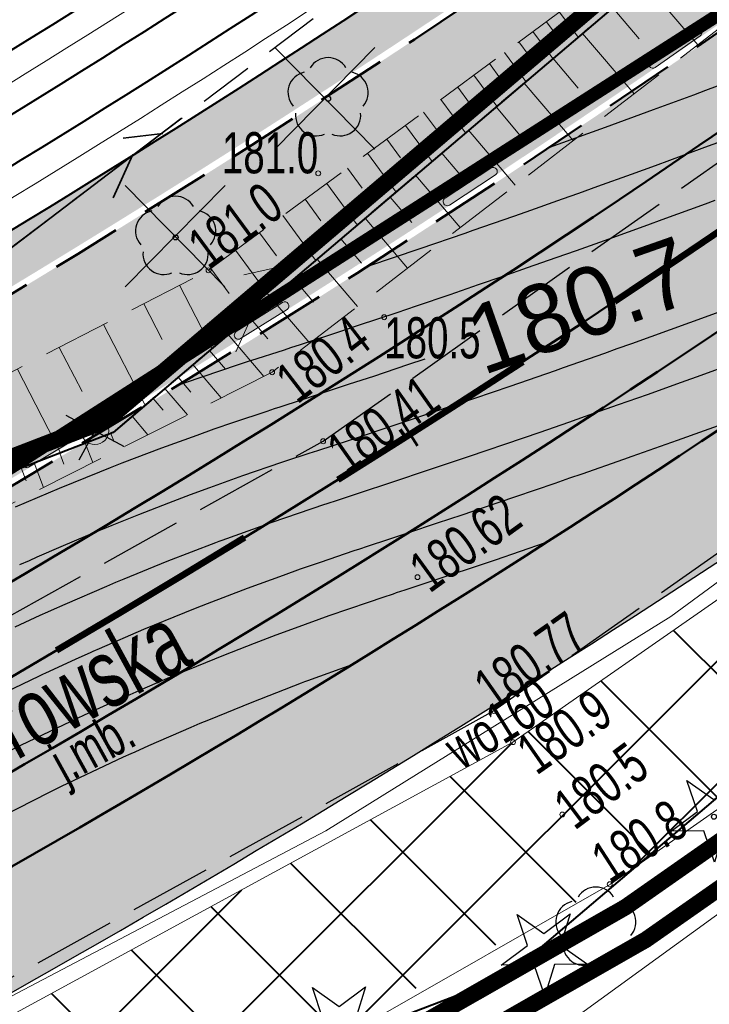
# Model space of a CAD drawing. Header units: metres. Extents: x 7429064 to 7431133, y 5709479 to 5714472.
# Tile 23 of 176: x 7429306 to 7429319, y 5709686 to 5709704. Entities that reach past the tile are written whole.
import ezdxf
from ezdxf.enums import TextEntityAlignment as Align

# ---------------------------------------------------------------- set-up
doc = ezdxf.new("R2010")
doc.units = ezdxf.units.M
for name, pattern in [('1', [0]), ('12', [3, 1, -1, 0, -1]), ('2_BUBZ02', [1.75, 1.25, -0.5]), ('2_KTCR01', [1.5, 1, -0.5]), ('2_KTJZ01', [2, 1.5, -0.5]), ('3_1', [0]), ('3_BUBZ02', [1.75, 1.25, -0.5]), ('3_BUBZ02G', [1.75, 1.25, -0.5]), ('3_KTJZ01', [2, 1.5, -0.5]), ('3_PTRW02', [0]), ('4_1', [0]), ('4_BUBZ02', [1.75, 1.25, -0.5]), ('4_BUBZ02G', [1.75, 1.25, -0.5]), ('4_SUPT_01', [0]), ('4_SUPW_01', [0]), ('7_1', [0]), ('7_SUPT_01', [0]), ('7_SUPW_01', [0]), ('8_SUPT_01', [0]), ('CENTER2', [1.125, 0.75, -0.125, 0.125, -0.125]), ('DASHED', [19.05, 12.7, -6.35]), ('HIDDEN', [0.375, 0.25, -0.125])]:
    doc.linetypes.add(name, pattern=pattern)
for name, color, linetype, lineweight in [('#proj słupy', 1, 'Continuous', 30), ('#proj. światłowód', 1, '2_KTCR01', 18), ('__AMprojkantech', 20, 'DASHED', 35), ('_D_7_PAS DROGOWY-LINIA ROZGR TEREN INW', 222, 'HIDDEN', 50), ('_D_7_TEREN NIEZBEDNY DLA OB_BUD', 252, 'HIDDEN', 50), ('_D_8_Wymiary', 7, 'Continuous', 20), ('_skarpy', 84, 'Continuous', 40), ('_wycinka_ZUDP', 1, 'Continuous', 30), ('BUBZ_L_1', 252, '2_BUBZ02', 18), ('BUBZ_L_1_a', 252, '4_BUBZ02', 18), ('D_1_KOCIE OCZKA', 7, 'Continuous', 50), ('D_1_LINIA_KRAWĘŻNIK_BET_20_30 WYN 12 CM - III', 7, 'Continuous', 50), ('gaPoziome', 7, 'Continuous', 30), ('GMINA_L_0', 252, '12', 35), ('KRAWĘŻNIK BETONOWY 12_25 WYN 0 CM', 250, 'DASHED', 50), ('KTJZ_E_T_0', 252, 'Continuous', 15), ('KTJZ_L_0', 252, '2_KTJZ01', 30), ('KTUL_E_T_0', 252, 'Continuous', 25), ('OBOP_T_0', 82, 'Continuous', 30), ('OBOP_T_1', 82, 'Continuous', 30), ('PTRW_L_1', 252, 'Continuous', 18), ('RTPW_T_0', 252, 'Continuous', 15), ('RTPW_T_0_a', 252, 'Continuous', 15), ('RTPW_T_1', 252, 'Continuous', 15), ('skarpa', 82, 'ŚLADY', 20), ('SUPT_L_0', 252, '4_SUPT_01', 18), ('SUPT_L_0_a', 252, '8_SUPT_01', 18), ('SUPW_E_T_0', 252, 'Continuous', 15), ('SUPW_L_0', 252, '4_SUPW_01', 18), ('SUSM_T_3_a', 252, 'Continuous', 18)]:
    doc.layers.add(name, color=color, linetype=linetype, lineweight=lineweight)
for name, color, linetype in [('_1_Mapa', 7, 'Continuous'), ('_1_X-REFY', 7, 'Continuous'), ('C-DROGI-SYTUACJA-ETYKIETY', 7, 'Continuous'), ('C-TEREN', 7, 'Continuous'), ('C-TEREN-ETYKIETY', 7, 'Continuous'), ('zzz.gaHSDomyslna', 7, 'Continuous')]:
    doc.layers.add(name, color=color, linetype=linetype)
doc.layers.add('_Brudnopis', color=22, linetype='Continuous', lineweight=50, plot=False)
for name, color, linetype, lineweight, true_color in [('_D_7_CZASOWE ZAJĘCIE_PRZEBUDOWA SIECI', 7, 'HIDDEN', 50, 0xd16900), ('DZIALKA_L_0', 7, '1', 40, 0x008000), ('HECZ DROGI ROWEROWE', 7, 'Continuous', 13, 0xff8a8a), ('OBOP_T_1_a', 7, 'Continuous', 30, 0x008000)]:
    doc.layers.add(name, color=color, linetype=linetype, lineweight=lineweight, true_color=true_color)
doc.layers.add('D_1_LINIA_OBRZEŻE_BET_6x30cm - III', color=24, linetype='Continuous', lineweight=30, transparency=0.3)
for name, color, linetype, lineweight, true_color, transparency in [('D_2_HECZ_CHODNIK_KOSTKA', 7, 'Continuous', 0, 0xf7f588, 0.35), ('D_2_HECZ_JEZDNIA KR3- NOWA KONSTRUKCJA', 7, 'Continuous', 13, 0x99e6ff, 0.3), ('D_2_HECZ_JEZDNIA KR3- NOWA KONSTRUKCJA G4', 7, 'Continuous', 13, 0xbdbdbd, 0.3)]:
    doc.layers.add(name, color=color, linetype=linetype, lineweight=lineweight, true_color=true_color, transparency=transparency)
doc.linetypes.add('ŚLADY', pattern='A,3.81,[130,ltypeshp.shx,S=6.35,R=0,X=0,Y=0],3.81', length=7.62)

# ---------------------------------------------------------------- blocks, each defined once
blk = doc.blocks.new('A$C59100B2D')
at = {"layer": '_wycinka_ZUDP'}
for points in [[(0.701, -0.713), (-0.701, 0.713)], [(-0.7, -0.713), (0.701, 0.713)]]:
    blk.add_lwpolyline(points, dxfattribs=at)
blk = doc.blocks.new('3_OBOP01_01')
at = {"linetype": 'Continuous'}
for p, q in [((-0.3012, 0.09375), (-0.4937, 0.6621)), ((-0.4937, 0.6621), (-0.0039, 0.31545)), ((-0.0039, 0.31545), (0.4771, 0.67415)), ((0.4771, 0.67415), (0.2988, 0.1012)), ((-0.78225, -0.26495), (-0.3012, 0.09375)), ((0.2988, 0.1012), (0.7886, -0.24545)), ((-0.18225, -0.2575), (-0.78225, -0.26495)), ((0.01025, -0.82585), (-0.18225, -0.2575)), ((0.1886, -0.2529), (0.01025, -0.82585)), ((0.7886, -0.24545), (0.1886, -0.2529))]:
    blk.add_line(p, q, dxfattribs=at)
blk.add_circle((0, 0), 0.045, dxfattribs=at)
blk = doc.blocks.new('3_OBOP02_01')
at = {"linetype": 'Continuous'}
blk.add_circle((0, 0), 0.045, dxfattribs=at)
for centre, start, end in [((0, 0.375), 30.1401, 149.8599), ((-0.357, 0.116), 102.1445, 221.86), ((0.357, 0.116), 318.14, 77.8555), ((-0.22, -0.303), 174.1482, 293.8542), ((0.22, -0.303), 246.1458, 5.8518)]:
    blk.add_arc(centre, 0.375, start, end, dxfattribs=at)
blk = doc.blocks.new('3_RTPW01')
at = {"linetype": 'Continuous'}
blk.add_circle((0, 0), 0.045, dxfattribs=at)
blk = doc.blocks.new('3_RTPW02')
at = {"linetype": 'Continuous'}
blk.add_circle((0, 0), 0.045, dxfattribs=at)
blk = doc.blocks.new('4_OBOP02_01')
at = {"linetype": 'Continuous'}
blk.add_circle((0, 0), 0.045, dxfattribs=at)
for centre, start, end in [((0, 0.375), 30.1401, 149.8599), ((-0.357, 0.116), 102.1445, 221.86), ((0.357, 0.116), 318.14, 77.8555), ((-0.22, -0.303), 174.1482, 293.8542), ((0.22, -0.303), 246.1458, 5.8518)]:
    blk.add_arc(centre, 0.375, start, end, dxfattribs=at)
blk = doc.blocks.new('4_RTPW01')
at = {"linetype": 'Continuous'}
blk.add_circle((0, 0), 0.045, dxfattribs=at)
blk = doc.blocks.new('8_SUSM04_01')
at = {"linetype": 'Continuous'}
blk.add_circle((0, 0), 0.25, dxfattribs=at)
blk = doc.blocks.new('X-ref_MDCP_Szara')
at = {"layer": 'BUBZ_L_1', "linetype": '3_BUBZ02G'}
for p, q in [((7429307.84, 5709696.73), (7429338.504, 5709722.819)), ((7429284.02, 5709687.53), (7429307.84, 5709696.73))]:
    blk.add_line(p, q, dxfattribs=at)
at = {"layer": 'BUBZ_L_1', "linetype": '3_BUBZ02'}
for p, q in [((7429321.95, 5709706.46), (7429310.74, 5709697.83)), ((7429310.74, 5709697.83), (7429298.09, 5709691.45))]:
    blk.add_line(p, q, dxfattribs=at)
at = {"layer": 'BUBZ_L_1', "linetype": '3_1'}
for p, q in [((7429317.515, 5709704.962), (7429318.5, 5709703.804)), ((7429316.95, 5709704.481), (7429317.431, 5709703.916)), ((7429316.399, 5709704.012), (7429317.337, 5709702.909)), ((7429315.86, 5709703.554), (7429316.318, 5709703.015)), ((7429315.335, 5709703.107), (7429316.229, 5709702.056)), ((7429314.822, 5709702.67), (7429315.258, 5709702.157)), ((7429314.321, 5709702.244), (7429315.173, 5709701.243)), ((7429313.832, 5709701.828), (7429314.248, 5709701.34)), ((7429313.355, 5709701.423), (7429314.167, 5709700.468)), ((7429312.89, 5709701.026), (7429313.286, 5709700.561)), ((7429312.435, 5709700.64), (7429313.209, 5709699.73)), ((7429311.991, 5709700.262), (7429312.369, 5709699.818)), ((7429311.558, 5709699.894), (7429312.295, 5709699.027)), ((7429311.136, 5709699.534), (7429311.495, 5709699.111)), ((7429310.723, 5709699.183), (7429311.425, 5709698.357)), ((7429310.32, 5709698.84), (7429310.663, 5709698.437)), ((7429309.939, 5709698.516), (7429310.588, 5709697.753)), ((7429309.599, 5709698.226), (7429309.888, 5709697.886)), ((7429309.295, 5709697.968), (7429309.812, 5709697.362)), ((7429309.025, 5709697.738), (7429309.255, 5709697.468)), ((7429308.784, 5709697.533), (7429309.194, 5709697.05)), ((7429308.569, 5709697.35), (7429308.752, 5709697.135)), ((7429308.188, 5709697.026), (7429308.475, 5709696.688)), ((7429307.799, 5709696.714), (7429307.859, 5709696.561)), ((7429307.333, 5709696.534), (7429307.47, 5709696.181)), ((7429306.867, 5709696.354), (7429306.944, 5709696.154)), ((7429306.4, 5709696.174), (7429306.572, 5709695.728)), ((7429306.166, 5709696.083), (7429306.256, 5709695.849))]:
    blk.add_line(p, q, dxfattribs=at)
at = {"layer": 'BUBZ_L_1_a', "linetype": '4_BUBZ02'}
for p, q in [((7429307.84, 5709696.73), (7429338.504, 5709722.819)), ((7429284.02, 5709687.53), (7429307.84, 5709696.73))]:
    blk.add_line(p, q, dxfattribs=at)
at = {"layer": 'BUBZ_L_1_a', "linetype": '4_BUBZ02G'}
for p, q in [((7429309.58, 5709699.69), (7429320.76, 5709707.92)), ((7429297.3, 5709693.34), (7429309.58, 5709699.69))]:
    blk.add_line(p, q, dxfattribs=at)
at = {"layer": 'BUBZ_L_1_a', "linetype": '4_1'}
for p, q in [((7429315.979, 5709704.401), (7429316.317, 5709703.942)), ((7429315.742, 5709704.226), (7429315.917, 5709703.988)), ((7429315.495, 5709704.045), (7429315.858, 5709703.552)), ((7429315.24, 5709703.857), (7429315.428, 5709703.601)), ((7429314.975, 5709703.662), (7429315.365, 5709703.132)), ((7429314.701, 5709703.46), (7429314.903, 5709703.185)), ((7429314.417, 5709703.25), (7429314.835, 5709702.682)), ((7429314.122, 5709703.033), (7429314.339, 5709702.739)), ((7429313.816, 5709702.809), (7429314.266, 5709702.197)), ((7429313.5, 5709702.575), (7429313.733, 5709702.259)), ((7429313.171, 5709702.334), (7429313.655, 5709701.677)), ((7429312.831, 5709702.083), (7429313.082, 5709701.743)), ((7429312.478, 5709701.824), (7429312.998, 5709701.118)), ((7429312.113, 5709701.554), (7429312.382, 5709701.189)), ((7429311.734, 5709701.276), (7429312.292, 5709700.518)), ((7429311.341, 5709700.986), (7429311.63, 5709700.594)), ((7429310.934, 5709700.687), (7429311.533, 5709699.872)), ((7429310.512, 5709700.376), (7429310.822, 5709699.954)), ((7429310.074, 5709700.054), (7429310.718, 5709699.179)), ((7429309.621, 5709699.72), (7429309.955, 5709699.267)), ((7429309.05, 5709699.416), (7429309.645, 5709698.265)), ((7429308.399, 5709699.079), (7429308.736, 5709698.429)), ((7429307.663, 5709698.699), (7429308.424, 5709697.227)), ((7429306.858, 5709698.283), (7429307.275, 5709697.478)), ((7429306.095, 5709697.888), (7429306.884, 5709696.361))]:
    blk.add_line(p, q, dxfattribs=at)
at = {"layer": 'DZIALKA_L_0', "linetype": '1'}
for p, q in [((7429435.86, 5709805.65), (7429307.84, 5709696.73)), ((7429408.88, 5709766.76), (7429315.02, 5709686.81)), ((7429307.84, 5709696.73), (7429130.469, 5709628.223)), ((7429284.72, 5709675.26), (7429315.02, 5709686.81))]:
    blk.add_line(p, q, dxfattribs=at)
at = {"layer": 'GMINA_L_0', "linetype": '12'}
for p, q in [((7429307.84, 5709696.73), (7429435.86, 5709805.65)), ((7429100.731, 5709616.737), (7429307.84, 5709696.73))]:
    blk.add_line(p, q, dxfattribs=at)
at = {"layer": 'KTJZ_L_0', "linetype": '3_KTJZ01'}
for p, q in [((7429311.67, 5709696.57), (7429323.43, 5709704.88)), ((7429327.24, 5709700.43), (7429314.78, 5709691.65)), ((7429298.95, 5709689.48), (7429311.67, 5709696.57)), ((7429314.78, 5709691.65), (7429301.05, 5709684.05))]:
    blk.add_line(p, q, dxfattribs=at)
at = {"layer": 'PTRW_L_1', "linetype": '3_PTRW02'}
for p, q in [((7429315.13, 5709691.08), (7429327.69, 5709699.85)), ((7429329.38, 5709697.22), (7429316.91, 5709688.49)), ((7429301.44, 5709683.62), (7429315.13, 5709691.08)), ((7429316.91, 5709688.49), (7429302.68, 5709680.36))]:
    blk.add_line(p, q, dxfattribs=at)
at = {"layer": 'SUPT_L_0', "linetype": '7_SUPT_01'}
blk.add_line((7429315, 5709685.14), (7429332.7, 5709697.97), dxfattribs=at)
at = {"layer": 'SUPT_L_0_a', "linetype": '8_SUPT_01'}
for p, q in [((7429307.704, 5709696.918), (7429311.584, 5709700.072)), ((7429310.221, 5709699.608), (7429311.312, 5709699.851)), ((7429310.076, 5709698.201), (7429310.536, 5709699.22)), ((7429302.636, 5709694.809), (7429307.278, 5709696.667))]:
    blk.add_line(p, q, dxfattribs=at)
at = {"layer": 'SUPW_L_0', "linetype": '7_SUPW_01'}
for p, q in [((7429318.01, 5709693.37), (7429329.75, 5709702.1)), ((7429311.72, 5709689.46), (7429318.01, 5709693.37)), ((7429301.73, 5709684.21), (7429311.72, 5709689.46))]:
    blk.add_line(p, q, dxfattribs=at)
at = {"layer": 'SUPW_L_0', "linetype": '7_1'}
for p, q in [((7429318.01, 5709693.37), (7429329.75, 5709702.1)), ((7429311.72, 5709689.46), (7429318.01, 5709693.37)), ((7429301.73, 5709684.21), (7429311.72, 5709689.46))]:
    blk.add_line(p, q, dxfattribs=at)
at = {"layer": 'OBOP_T_0'}
for p in [(7429318.794, 5709689.719), (7429315.698, 5709687.276), (7429311.967, 5709685.94)]:
    blk.add_blockref('3_OBOP01_01', p, dxfattribs=at)
at = {"layer": 'OBOP_T_1'}
blk.add_blockref('3_OBOP02_01', (7429316.641, 5709687.687), dxfattribs=at)
at = {"layer": 'OBOP_T_1_a'}
for p in [(7429311.76, 5709702.82), (7429308.98, 5709700.29)]:
    blk.add_blockref('4_OBOP02_01', p, dxfattribs=at)
at = {"layer": 'RTPW_T_0'}
for p in [(7429312.782, 5709698.833), (7429310.74, 5709697.83), (7429315.13, 5709691.08), (7429316.03, 5709689.76), (7429316.895, 5709688.487)]:
    blk.add_blockref('3_RTPW01', p, dxfattribs=at)
at = {"layer": 'RTPW_T_0_a'}
for p in [(7429311.58, 5709701.459), (7429309.58, 5709699.69)]:
    blk.add_blockref('4_RTPW01', p, dxfattribs=at)
at = {"layer": 'RTPW_T_1'}
for p in [(7429311.67, 5709696.57), (7429313.39, 5709694.09), (7429314.78, 5709691.65)]:
    blk.add_blockref('3_RTPW02', p, dxfattribs=at)
at = {"layer": 'SUSM_T_3_a'}
blk.add_blockref('8_SUSM04_01', (7429307.51, 5709696.76), dxfattribs=at)
at = {"layer": 'KTJZ_E_T_0', "width": 0.7}
blk.add_text('j.mb.', height=0.75, rotation=28.9264, dxfattribs=at).set_placement((7429307.506, 5709690.924), align=Align.MIDDLE)
at = {"layer": 'KTUL_E_T_0', "width": 0.7}
blk.add_text('Dąbrowska', height=1.25, rotation=28.6105, dxfattribs=at).set_placement((7429306.538, 5709691.528), align=Align.MIDDLE)
at = {"layer": 'RTPW_T_0', "width": 0.7}
for s, rotation, p in [('180.4', 37.5908, (7429310.74, 5709697.83)), ('180.9', 34.9246, (7429315.13, 5709691.08))]:
    blk.add_text(s, height=0.75, rotation=rotation, dxfattribs=at).set_placement(p, align=Align.TOP_LEFT)
blk.add_text('180.5', height=0.75, dxfattribs=at).set_placement((7429312.782, 5709698.833), align=Align.TOP_LEFT)
blk.add_text('180.5', height=0.75, rotation=36.9448, dxfattribs=at).set_placement((7429316.03, 5709689.76), align=Align.MIDDLE_LEFT)
blk.add_text('180.8', height=0.75, rotation=32.8369, dxfattribs=at).set_placement((7429316.895, 5709688.487))
at = {"layer": 'RTPW_T_0_a', "width": 0.7}
blk.add_text('181.0', height=0.75, dxfattribs=at).set_placement((7429311.58, 5709701.459), align=Align.RIGHT)
blk.add_text('181.0', height=0.75, rotation=36.3581, dxfattribs=at).set_placement((7429309.58, 5709699.69))
at = {"layer": 'RTPW_T_1', "width": 0.7}
blk.add_text('180.41', height=0.75, rotation=35.2463, dxfattribs=at).set_placement((7429311.67, 5709696.57), align=Align.TOP_LEFT)
blk.add_text('180.62', height=0.75, rotation=36.0117, dxfattribs=at).set_placement((7429313.39, 5709694.09), align=Align.MIDDLE_LEFT)
blk.add_text('180.77', height=0.75, rotation=35.1706, dxfattribs=at).set_placement((7429314.78, 5709691.65))
at = {"layer": 'SUPW_E_T_0', "width": 0.7}
blk.add_text('wo160', height=0.75, rotation=31.866, dxfattribs=at).set_placement((7429314.874, 5709691.421), align=Align.MIDDLE)
blk = doc.blocks.new('#PRAWO')
at = {"layer": '__AMprojkantech', "linetype": '1'}
for p, q in [((3.153, 1.559, 0.002), (3.783, 1.189, 0.002)), ((0.045, 1.201, 0.002), (4.216, 1.206, 0.002)), ((2.351, 0.802, 0.002), (3.113, 1.217, 0.002))]:
    blk.add_line(p, q, dxfattribs=at)
blk = doc.blocks.new('X-ref_Oświetlenie i teletechnika')
at = {"layer": '#proj słupy', "lineweight": 30}
for p, q in [((7429307.224, 5709696.23), (7429307.796, 5709697.29)), ((7429306.98, 5709697.046), (7429308.04, 5709696.474))]:
    blk.add_line(p, q, dxfattribs=at)
at = {"layer": '#proj. światłowód', "lineweight": 30, "flags": 128}
blk.add_lwpolyline([(7429617.95, 5709967.85), (7429611.163, 5709956.371), (7429573.165, 5709923.859), (7429535.247, 5709891.397), (7429497.339, 5709858.957), (7429459.29, 5709826.673), (7429421.225, 5709794.375), (7429383.144, 5709762.063), (7429345.12, 5709729.801), (7429305.765, 5709699.935), (7429266.407, 5709683.285), (7429226.48, 5709664.88)], dxfattribs=at)
at = {"layer": '#proj słupy', "lineweight": 30, "rotation": 37.23057157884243}
blk.add_blockref('#PRAWO', (7429306.456, 5709698.951, -0.002), dxfattribs=at)
blk = doc.blocks.new('*U273')
at = {"layer": 'zzz.gaHSDomyslna', "color": 140}
for points in [[(31.479, 17.383, 0.12, 0.12, 0.004545), (34.791, 19.627, 0.12, 0.12, 0)], [(26.437, 14.132, 0.12, 0.12, 0.004545), (29.808, 16.284, 0.12, 0.12, 0)], [(21.307, 11.019, 0.12, 0.12, 0.004545), (24.736, 13.079, 0.12, 0.12, 0)]]:
    blk.add_lwpolyline(points, format="xyseb", dxfattribs=at)
blk = doc.blocks.new('*U212')
at = {"layer": 'zzz.gaHSDomyslna', "color": 140}
blk.add_lwpolyline([(0, 0, 0.24, 0.24, 0.067069), (48.758, 31.23, 0.24, 0.24, 0), (144.584, 112.538, 0.24, 0.24, 0)], format="xyseb", dxfattribs=at)
blk = doc.blocks.new('spearator')
at = {"layer": 'D_1_KOCIE OCZKA'}
h = blk.add_hatch(color=12, dxfattribs=at)
h.dxf.hatch_style = 1
edge = h.paths.add_edge_path()
edge.add_line((7429810.877, 5710121.625), (7429811.641, 5710122.271))
edge.add_arc((7429811.592, 5710122.328), 0.075, 310.2315, 490.2315)
edge.add_line((7429811.544, 5710122.386), (7429810.781, 5710121.74))
edge.add_arc((7429810.829, 5710121.683), 0.075, 130.2315, 310.2315)
at = {"layer": 'D_1_KOCIE OCZKA', "lineweight": 18, "flags": 128}
blk.add_lwpolyline([(7429810.877, 5710121.625), (7429811.641, 5710122.271, 1), (7429811.544, 5710122.386), (7429810.781, 5710121.74, 1)], format="xyb", close=True, dxfattribs=at)
blk = doc.blocks.new('X-ref_SOR')
at = {"layer": 'D_1_KOCIE OCZKA'}
for p, rotation in [((-482216.716, 688229.358), 354.8596253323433), ((-634397.933, 936428.528), 353.0794005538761), ((-732108.339, 1105480.087), 351.8854834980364), ((-814160.919, 1254044.981), 350.847738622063)]:
    blk.add_blockref('spearator', p, dxfattribs=dict(at, rotation=rotation))
at = {"layer": 'gaPoziome'}
for name, p in [('*U212', (7429286.754, 5709685.827)), ('*U273', (7429285.501, 5709681.735))]:
    blk.add_blockref(name, p, dxfattribs=at)
blk = doc.blocks.new('*U295')
at = {"layer": 'C-TEREN-ETYKIETY', "color": 7, "linetype": 'Continuous', "lineweight": -3, "insert": (7429316.346, 5709699.044, 180.7), "char_height": 1.25, "attachment_point": 5, "rotation": 19.3974}
blk.add_mtext('180.7', dxfattribs=at)
blk = doc.blocks.new('x-ref_warstwice')
at = {"layer": 'C-TEREN', "color": 46, "linetype": 'Continuous', "lineweight": 30}
for p, q in [((7429313.206, 5709697.963, 180.7), (7429312.585, 5709697.754, 180.7)), ((7429313.522, 5709698.068, 180.7), (7429313.206, 5709697.963, 180.7)), ((7429312.585, 5709697.754, 180.7), (7429312.146, 5709697.609, 180.7)), ((7429312.146, 5709697.609, 180.7), (7429311.613, 5709697.433, 180.7)), ((7429311.613, 5709697.433, 180.7), (7429311.266, 5709697.319, 180.7)), ((7429310.881, 5709697.195, 180.7), (7429310.777, 5709697.161, 180.7)), ((7429311.266, 5709697.319, 180.7), (7429310.881, 5709697.195, 180.7)), ((7429310.64, 5709697.116, 180.7), (7429310.034, 5709696.911, 180.7)), ((7429310.777, 5709697.161, 180.7), (7429310.64, 5709697.116, 180.7)), ((7429310.034, 5709696.911, 180.7), (7429309.676, 5709696.789, 180.7)), ((7429309.369, 5709696.678, 180.7), (7429308.724, 5709696.446, 180.7)), ((7429309.676, 5709696.789, 180.7), (7429309.369, 5709696.678, 180.7)), ((7429308.724, 5709696.446, 180.7), (7429307.999, 5709696.168, 180.7)), ((7429307.999, 5709696.168, 180.7), (7429307.785, 5709696.086, 180.7)), ((7429307.595, 5709696.008, 180.7), (7429306.858, 5709695.709, 180.7)), ((7429307.785, 5709696.086, 180.7), (7429307.595, 5709696.008, 180.7)), ((7429306.858, 5709695.709, 180.7), (7429306.056, 5709695.365, 180.7))]:
    blk.add_line(p, q, dxfattribs=at)
at = {"layer": 'C-TEREN', "color": 42, "linetype": 'HIDDEN', "lineweight": 25, "ltscale": 10}
for points, elevation in [([(7429315.804, 5709701.939), (7429316.732, 5709702.273), (7429316.817, 5709702.304), (7429317.69, 5709702.621), (7429318.427, 5709702.893), (7429318.646, 5709702.975), (7429319.309, 5709703.223), (7429319.602, 5709703.333), (7429320.192, 5709703.557), (7429320.558, 5709703.697), (7429321.073, 5709703.895), (7429321.512, 5709704.065), (7429322.029, 5709704.269)], 180.64), ([(7429312.485, 5709699.765), (7429313.441, 5709700.089), (7429314.256, 5709700.369), (7429314.405, 5709700.42), (7429315.145, 5709700.678), (7429315.368, 5709700.756), (7429316.033, 5709700.991), (7429316.33, 5709701.097), (7429316.679, 5709701.224), (7429317.292, 5709701.444), (7429317.728, 5709701.604), (7429318.253, 5709701.795), (7429318.696, 5709701.958), (7429319.213, 5709702.151)], 180.66), ([(7429309.044, 5709697.602), (7429309.144, 5709697.638), (7429309.151, 5709697.64), (7429309.159, 5709697.643), (7429310.111, 5709697.965), (7429310.327, 5709698.035), (7429310.352, 5709698.043), (7429310.964, 5709698.241), (7429311.08, 5709698.279), (7429311.258, 5709698.338), (7429312.049, 5709698.598), (7429312.315, 5709698.687), (7429313.017, 5709698.921), (7429313.371, 5709699.042), (7429313.985, 5709699.25), (7429314.504, 5709699.428), (7429314.953, 5709699.583), (7429315.397, 5709699.738), (7429315.919, 5709699.922), (7429316.29, 5709700.053), (7429316.885, 5709700.266), (7429317.587, 5709700.52), (7429317.851, 5709700.614), (7429318.638, 5709700.904), (7429318.816, 5709700.968)], 180.68), ([(7429318.969, 5709698.956), (7429318.35, 5709698.732), (7429317.996, 5709698.603), (7429317.288, 5709698.35), (7429317.023, 5709698.254), (7429316.797, 5709698.174), (7429316.048, 5709697.91), (7429315.898, 5709697.858), (7429315.073, 5709697.572), (7429314.106, 5709697.241), (7429314.098, 5709697.238), (7429314.097, 5709697.238), (7429313.122, 5709696.91), (7429313.034, 5709696.881), (7429312.145, 5709696.586), (7429311.568, 5709696.397), (7429311.411, 5709696.347), (7429311.227, 5709696.286), (7429311.168, 5709696.267), (7429310.909, 5709696.18), (7429310.201, 5709695.938), (7429309.595, 5709695.718), (7429309.245, 5709695.592), (7429308.853, 5709695.442), (7429308.302, 5709695.23), (7429307.815, 5709695.031), (7429307.371, 5709694.851), (7429306.888, 5709694.643), (7429306.451, 5709694.455), (7429306.309, 5709694.391), (7429306.134, 5709694.313)], 180.72), ([(7429319.261, 5709698.031), (7429318.552, 5709697.771), (7429318.196, 5709697.644), (7429317.574, 5709697.42), (7429317.046, 5709697.232), (7429316.596, 5709697.074), (7429316.143, 5709696.915), (7429315.617, 5709696.733), (7429314.996, 5709696.52), (7429314.638, 5709696.397), (7429314.334, 5709696.293), (7429313.658, 5709696.066), (7429312.858, 5709695.8), (7429312.678, 5709695.74), (7429312.561, 5709695.701), (7429311.941, 5709695.498), (7429311.718, 5709695.425), (7429311.697, 5709695.418), (7429310.734, 5709695.089), (7429310.725, 5709695.087), (7429310.718, 5709695.084), (7429310.618, 5709695.048), (7429309.82, 5709694.758), (7429309.766, 5709694.739), (7429309.706, 5709694.715), (7429308.819, 5709694.374), (7429308.035, 5709694.054), (7429307.884, 5709693.993), (7429307.719, 5709693.922), (7429306.96, 5709693.594), (7429306.713, 5709693.483), (7429306.642, 5709693.452), (7429306.504, 5709693.389), (7429306.048, 5709693.179)], 180.74), ([(7429319.105, 5709696.939), (7429318.126, 5709696.586), (7429317.295, 5709696.29), (7429317.144, 5709696.237), (7429316.387, 5709695.972), (7429316.161, 5709695.894), (7429315.894, 5709695.802), (7429315.178, 5709695.555), (7429314.57, 5709695.348), (7429314.195, 5709695.222), (7429313.75, 5709695.074), (7429313.21, 5709694.893), (7429312.86, 5709694.777), (7429312.47, 5709694.65), (7429312.331, 5709694.604), (7429312.226, 5709694.57), (7429311.613, 5709694.36), (7429311.25, 5709694.235), (7429310.94, 5709694.122), (7429310.287, 5709693.885), (7429309.553, 5709693.602), (7429309.336, 5709693.518), (7429309.144, 5709693.439), (7429308.397, 5709693.134), (7429307.585, 5709692.784), (7429307.47, 5709692.734), (7429307.432, 5709692.717), (7429307.15, 5709692.59), (7429306.605, 5709692.34), (7429306.554, 5709692.316), (7429306.48, 5709692.28), (7429305.648, 5709691.881)], 180.76), ([(7429315.727, 5709694.716), (7429315.719, 5709694.714), (7429314.806, 5709694.403), (7429314.731, 5709694.378), (7429314.642, 5709694.348), (7429313.743, 5709694.047), (7429313.158, 5709693.854), (7429313, 5709693.802), (7429312.943, 5709693.783), (7429312.755, 5709693.721), (7429312.493, 5709693.631), (7429311.775, 5709693.384), (7429311.162, 5709693.16), (7429310.808, 5709693.031), (7429310.411, 5709692.878), (7429309.853, 5709692.662), (7429309.361, 5709692.46), (7429308.91, 5709692.276), (7429308.421, 5709692.065), (7429307.979, 5709691.873), (7429307.835, 5709691.808), (7429307.658, 5709691.729), (7429307.315, 5709691.572), (7429307.059, 5709691.453), (7429306.688, 5709691.274), (7429306.15, 5709691.016), (7429305.594, 5709690.735)], 180.78)]:
    blk.add_lwpolyline(points, dxfattribs=dict(at, elevation=elevation))
at = {"layer": 'C-TEREN', "color": 46, "linetype": 'Continuous', "lineweight": 30, "elevation": 180.8}
blk.add_lwpolyline([(7429312.191, 5709692.493), (7429311.384, 5709692.198), (7429311.329, 5709692.178), (7429311.268, 5709692.154), (7429310.37, 5709691.806), (7429309.577, 5709691.48), (7429309.424, 5709691.418), (7429309.257, 5709691.346), (7429308.488, 5709691.013), (7429308.238, 5709690.9), (7429308.165, 5709690.868), (7429308.026, 5709690.804), (7429307.564, 5709690.59), (7429306.895, 5709690.268), (7429306.651, 5709690.151), (7429306.399, 5709690.023), (7429305.749, 5709689.694)], dxfattribs=at)
at = {"layer": 'C-TEREN-ETYKIETY', "color": 7, "linetype": 'Continuous', "lineweight": -3}
blk.add_blockref('*U295', (0, 0), dxfattribs=at)
blk = doc.blocks.new('AeccTickLine')
at = {"color": 0, "linetype": 'ByBlock', "lineweight": -2}
blk.add_line((0, 1), (0, -1), dxfattribs=at)
blk = doc.blocks.new('OŚ_Dąbrowskiego_1')
at = {"layer": '_D_8_Wymiary', "color": 1, "linetype": 'CENTER2', "lineweight": 35, "flags": 128}
blk.add_lwpolyline([(7429230.998, 5709660.664), (7429273.145, 5709676.622, 0.085629), (7429337.582, 5709714.618), (7429502.301, 5709854.381), (7429714.669, 5710036.139), (7429868.111, 5710165.952)], format="xyb", dxfattribs=at)
at = {"layer": 'C-DROGI-SYTUACJA-ETYKIETY', "color": 7, "linetype": 'Continuous', "lineweight": 60, "xscale": 0.25, "yscale": 0.25, "zscale": 0.25, "rotation": 32.43958458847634}
blk.add_blockref('AeccTickLine', (7429313.256, 5709696.698), dxfattribs=at)

msp = doc.modelspace()

# ---------------------------------------------------------------- hatches: boundary and pattern name
at = {"layer": '_skarpy'}
h = msp.add_hatch(dxfattribs=at)
h.set_pattern_fill('ANSI37', color=256, scale=0.5)
h.set_pattern_definition([(45, (22026.314, 8309.6793), (-1.12253201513, 1.12253201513), []), (135, (22026.314, 8309.6793), (-1.12253201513, -1.12253201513), [])])
h.paths.add_polyline_path([(7429315.13, 5709691.08), (7429301.44, 5709683.62), (7429296.15, 5709681.14), (7429297.12, 5709678.84), (7429302.68, 5709680.36), (7429311.614, 5709685.659), (7429316.91, 5709688.49), (7429329.38, 5709697.22), (7429352, 5709716.72), (7429362.81, 5709726.6), (7429361.13, 5709728.54), (7429350.31, 5709719.17), (7429327.69, 5709699.85)])
at = {"layer": 'D_2_HECZ_CHODNIK_KOSTKA', "transparency": 33554585}
h = msp.add_hatch(color=256, dxfattribs=at)
h.dxf.hatch_style = 1
edge = h.paths.add_edge_path()
edge.add_line((7429397.755, 5709761.543), (7429398.682, 5709762.329))
edge.add_arc((7429400.893, 5709757.845), 5, 116.2446, 130.3144)
edge.add_line((7429397.658, 5709761.657), (7429354.505, 5709725.042))
edge.add_line((7429354.505, 5709725.042), (7429339.523, 5709712.33))
edge.add_arc((7429194.822, 5709882.942), 223.711, 294.66533, 310.3021, ccw=False)
edge.add_arc((7429290.685, 5709674.19), 6, 114.6653, 169.481)
edge.add_line((7429284.786, 5709675.285), (7429285.343, 5709675.497))
edge.add_arc((7429290.685, 5709674.19), 5.5, 114.6653, 166.2461, ccw=False)
edge.add_line((7429288.39, 5709679.188), (7429288.635, 5709678.64))
edge.add_arc((7429290.685, 5709674.19), 4.9, 114.7369, 161.2456)
edge.add_line((7429286.045, 5709675.765), (7429287.318, 5709676.25))
edge.add_line((7429287.318, 5709676.25), (7429289.254, 5709677.949))
edge.add_arc((7429195.246, 5709882.369), 225, 294.69669, 310.31443)
edge.add_line((7429340.817, 5709710.805), (7429355.799, 5709723.517))
edge.add_line((7429355.799, 5709723.517), (7429398.725, 5709759.94))
edge.add_line((7429398.725, 5709759.94), (7429403.432, 5709761.977))
edge.add_arc((7429400.893, 5709757.845), 4.85, 58.4217, 130.3144)
at = {"layer": 'D_2_HECZ_JEZDNIA KR3- NOWA KONSTRUKCJA'}
h = msp.add_hatch(color=256, dxfattribs=at)
h.dxf.hatch_style = 1
edge = h.paths.add_edge_path()
edge.add_arc((7429610.557, 5709990.469), 30, 310.559, 314.2935)
edge.add_arc((7429610.557, 5709990.469), 30, 314.2935, 325.3941)
edge.add_line((7429635.249, 5709973.431), (7429635.899, 5709972.672))
edge.add_line((7429635.899, 5709972.672), (7429667.702, 5709999.89))
edge.add_line((7429667.702, 5709999.89), (7429675.246, 5710006.347))
edge.add_line((7429675.246, 5710006.347), (7429712.724, 5710038.423))
edge.add_line((7429712.724, 5710038.423), (7429823.828, 5710132.378))
edge.add_line((7429823.828, 5710132.378), (7429834.316, 5710141.377))
edge.add_line((7429834.316, 5710141.377), (7429846.156, 5710151.524))
edge.add_line((7429846.156, 5710151.524), (7429850.099, 5710146.734))
edge.add_line((7429850.099, 5710146.734), (7429838.187, 5710136.85))
edge.add_line((7429838.187, 5710136.85), (7429827.698, 5710127.833))
edge.add_line((7429827.698, 5710127.833), (7429716.613, 5710033.854))
edge.add_line((7429716.613, 5710033.854), (7429633.474, 5709962.699))
edge.add_arc((7429636.726, 5709958.9), 5, 130.559, 193.2571)
edge.add_line((7429631.859, 5709957.753), (7429636.051, 5709939.958))
edge.add_line((7429636.051, 5709939.958), (7429630.653, 5709938.888))
edge.add_line((7429630.653, 5709938.888), (7429629.491, 5709943.821))
edge.add_arc((7429623.651, 5709942.445), 6, 13.2571, 130.559)
edge.add_line((7429619.749, 5709947.003), (7429619.729, 5709946.986))
edge.add_line((7429619.729, 5709946.986), (7429617.779, 5709949.265))
edge.add_line((7429617.779, 5709949.265), (7429606.383, 5709939.512))
edge.add_line((7429606.383, 5709939.512), (7429594.274, 5709929.149))
edge.add_line((7429594.274, 5709929.149), (7429594.825, 5709928.314))
edge.add_line((7429594.825, 5709928.314), (7429589.708, 5709924.935))
edge.add_arc((7429606.237, 5709899.9), 30, 123.434, 130.559)
edge.add_line((7429586.73, 5709922.692), (7429529.23, 5709873.48))
edge.add_line((7429529.23, 5709873.48), (7429502.179, 5709850.343))
edge.add_line((7429502.179, 5709850.343), (7429339.523, 5709712.33))
edge.add_arc((7429194.822, 5709882.942), 223.711, 294.66533, 310.3021, ccw=False)
edge.add_arc((7429190.304, 5709894.737), 236.317, 290.79615, 294.46753, ccw=False)
edge.add_line((7429274.207, 5709673.816), (7429245.41, 5709663.13))
edge.add_line((7429245.41, 5709663.13), (7429242.106, 5709661.907))
edge.add_line((7429242.106, 5709661.907), (7429240.354, 5709666.717))
edge.add_line((7429240.354, 5709666.717), (7429244.254, 5709668.201))
edge.add_line((7429244.254, 5709668.201), (7429272.082, 5709679.428))
edge.add_arc((7429195.246, 5709882.369), 217, 290.73736, 310.31443)
edge.add_line((7429335.641, 5709716.905), (7429500.355, 5709856.664))
edge.add_line((7429500.355, 5709856.664), (7429629.269, 5709966.997))
edge.add_line((7429629.269, 5709966.997), (7429630.064, 5709967.677))
at = {"layer": 'D_2_HECZ_JEZDNIA KR3- NOWA KONSTRUKCJA G4'}
h = msp.add_hatch(color=256, dxfattribs=at)
h.dxf.hatch_style = 1
edge = h.paths.add_edge_path()
edge.add_line((7429364.863, 5709745.792), (7429431.778, 5709802.569))
edge.add_line((7429431.778, 5709802.569), (7429431.696, 5709803.653))
edge.add_line((7429431.696, 5709803.653), (7429333.053, 5709719.955))
edge.add_arc((7429195.246, 5709882.369), 213, 294.72333, 310.31443, ccw=False)
edge.add_line((7429284.33, 5709688.893), (7429284.698, 5709688.094))
edge.add_arc((7429195.216, 5709882.43), 213.948, 294.72369, 310.31054)
edge.add_line((7429333.625, 5709719.284), (7429364.863, 5709745.792))
at = {"layer": 'HECZ DROGI ROWEROWE'}
h = msp.add_hatch(color=256, dxfattribs=at)
h.dxf.hatch_style = 1
edge = h.paths.add_edge_path()
edge.add_arc((7429796.82, 5710136.433), 20.404, 308.0322, 334.2528)
edge.add_arc((7429835.93, 5710116.897), 23.318, 143.7897, 152.7624, ccw=False)
edge.add_arc((7429839.325, 5710112.767), 28.527, 132.1511, 141.1238, ccw=False)
edge.add_line((7429820.181, 5710133.917), (7429834.124, 5710145.713))
edge.add_arc((7429837.354, 5710141.896), 5, 102.0154, 130.2315, ccw=False)
edge.add_line((7429836.313, 5710146.786), (7429842.063, 5710148.01))
edge.add_line((7429842.063, 5710148.01), (7429845.234, 5710150.73))
edge.add_line((7429845.234, 5710150.73), (7429843.045, 5710150.264))
edge.add_arc((7429842.629, 5710152.22), 2, 169.0596, 282.0154, ccw=False)
edge.add_line((7429840.665, 5710152.6), (7429846.908, 5710184.895))
edge.add_arc((7429848.38, 5710184.61), 1.5, 109.3988, 169.0596, ccw=False)
edge.add_line((7429847.882, 5710186.025), (7429848.854, 5710186.367))
edge.add_line((7429848.854, 5710186.367), (7429847.265, 5710191.424))
edge.add_line((7429847.265, 5710191.424), (7429846.903, 5710192.479))
edge.add_line((7429846.903, 5710192.479), (7429845.675, 5710198.449))
edge.add_arc((7429825.958, 5710195.082), 20.002, -10.9391, 9.6882, ccw=False)
edge.add_line((7429845.597, 5710191.287), (7429839.403, 5710159.242))
edge.add_arc((7429819.766, 5710163.038), 20, 310.2315, 349.0596, ccw=False)
edge.add_line((7429832.684, 5710147.769), (7429817.64, 5710135.042))
edge.add_arc((7429832.495, 5710117.483), 23, 130.2315, 151.7604)
edge.add_arc((7429794.613, 5710137.829), 20, 310.2315, 331.7604, ccw=False)
edge.add_line((7429807.531, 5710122.56), (7429710.78, 5710040.708))
edge.add_line((7429710.78, 5710040.708), (7429674.341, 5710009.522))
edge.add_arc((7429663.288, 5710022.437), 17, 303.434, 310.559, ccw=False)
edge.add_line((7429672.654, 5710008.25), (7429665.175, 5710003.312))
edge.add_arc((7429654.155, 5710020.002), 20, 287.2523, 303.434, ccw=False)
edge.add_line((7429660.087, 5710000.902), (7429655.396, 5709999.445))
edge.add_arc((7429662.069, 5709977.958), 22.5, 107.2523, 130.559)
edge.add_line((7429647.439, 5709995.052), (7429638.424, 5709987.337))
edge.add_arc((7429653.054, 5709970.242), 22.5, 130.559, 144.5953)
edge.add_line((7429634.715, 5709983.278), (7429621.962, 5709965.306))
edge.add_arc((7429606.364, 5709977.009), 19.5, 310.559, 323.1201, ccw=False)
edge.add_line((7429619.043, 5709962.194), (7429498.409, 5709858.948))
edge.add_line((7429498.409, 5709858.948), (7429409.747, 5709783.718))
edge.add_line((7429409.747, 5709783.718), (7429333.7, 5709719.193))
edge.add_arc((7429195.246, 5709882.369), 214, 294.99294, 310.31443, ccw=False)
edge.add_line((7429285.662, 5709688.408), (7429286.787, 5709685.755))
edge.add_arc((7429195.216, 5709882.43), 216.948, 294.96649, 310.31053)
edge.add_line((7429335.566, 5709716.997), (7429500.277, 5709856.756))
edge.add_line((7429500.277, 5709856.756), (7429621.38, 5709960.403))
edge.add_line((7429621.38, 5709960.403), (7429627.625, 5709965.748))
edge.add_line((7429627.625, 5709965.748), (7429629.904, 5709967.698))
edge.add_line((7429629.904, 5709967.698), (7429629.179, 5709968.529))
edge.add_arc((7429630.687, 5709969.843), 2, 144.5953, 221.0823, ccw=False)
edge.add_line((7429629.056, 5709971.002), (7429636.752, 5709981.829))
edge.add_arc((7429653.054, 5709970.242), 20, 130.559, 144.5953, ccw=False)
edge.add_line((7429640.049, 5709985.437), (7429649.631, 5709993.62))
edge.add_arc((7429662.069, 5709977.958), 20, 107.2523, 128.4533, ccw=False)
edge.add_line((7429656.137, 5709997.058), (7429665.185, 5709999.868))
edge.add_line((7429665.185, 5709999.868), (7429673.721, 5710005.504))
edge.add_arc((7429657.258, 5710030.439), 29.88, 303.434, 310.559)
edge.add_line((7429676.687, 5710007.738), (7429712.64, 5710038.509))
edge.add_line((7429712.64, 5710038.509), (7429809.391, 5710120.361))
edge.add_line((7429809.391, 5710120.361), (7429809.391, 5710120.361))

# ---------------------------------------------------------------- linework, layer by layer
at = {"layer": '_Brudnopis', "flags": 128}
for points in [[(7429230.998, 5709660.664), (7429273.145, 5709676.622, 0.085605), (7429337.585, 5709714.618), (7429368.823, 5709741.125), (7429502.301, 5709854.381), (7429714.669, 5710036.139), (7429868.111, 5710165.952)], [(7429230.466, 5709662.067), (7429272.613, 5709678.025, 0.085605), (7429336.614, 5709715.761), (7429367.852, 5709742.269)], [(7429231.529, 5709659.262), (7429273.676, 5709675.219, 0.085605), (7429338.555, 5709713.474), (7429369.793, 5709739.982)]]:
    msp.add_lwpolyline(points, format="xyb", dxfattribs=at)
at = {"layer": '_D_7_CZASOWE ZAJĘCIE_PRZEBUDOWA SIECI', "ltscale": 10, "const_width": 0.3, "flags": 128}
msp.add_lwpolyline([(7429296.236, 5709679.65), (7429296.811, 5709678.287), (7429302.871, 5709679.893), (7429317.178, 5709688.067), (7429329.723, 5709696.856), (7429363.513, 5709726.552), (7429362.733, 5709727.452)], dxfattribs=at)
at = {"layer": '_D_7_PAS DROGOWY-LINIA ROZGR TEREN INW', "ltscale": 10, "const_width": 0.3, "flags": 128}
msp.add_lwpolyline([(7429287.498, 5709689.141), (7429307.71, 5709696.948), (7429435.698, 5709805.84), (7429660.078, 5709996.74), (7429836.288, 5710146.69)], dxfattribs=at)
at = {"layer": '_D_7_TEREN NIEZBEDNY DLA OB_BUD', "ltscale": 10, "const_width": 0.3, "flags": 128}
msp.add_lwpolyline([(7429838.642, 5710133.498), (7429838.163, 5710130.983), (7429669.785, 5709988.07), (7429674.221, 5709982.833), (7429665.132, 5709974.906), (7429667.705, 5709971.871), (7429662.832, 5709967.707), (7429665.637, 5709964.494), (7429637.109, 5709939.516), (7429616.438, 5709933.991), (7429410.711, 5709758.425), (7429398.46, 5709756.965), (7429363.725, 5709727.377), (7429364.497, 5709726.485), (7429330.157, 5709696.304), (7429317.553, 5709687.475), (7429303.139, 5709679.24), (7429296.402, 5709677.454), (7429295.854, 5709678.755), (7429285.213, 5709675.171), (7429285.468, 5709665.629), (7429278.469, 5709665.47), (7429278.347, 5709670.061), (7429254.481, 5709660.887), (7429229.937, 5709651.368), (7429224.487, 5709665.833), (7429244.657, 5709675.131), (7429249.847, 5709679.192), (7429269.079, 5709686.95), (7429282.549, 5709692.752), (7429296.468, 5709699.803), (7429307.464, 5709706.348), (7429318.986, 5709714.248), (7429330.313, 5709723.204), (7429495.004, 5709862.943), (7429615.273, 5709965.877), (7429632.42, 5709989.108), (7429648.373, 5710002.762), (7429661.377, 5710006.8), (7429669.911, 5710012.64), (7429707.476, 5710044.593), (7429834.508, 5710152.316), (7429838.121, 5710158.939), (7429844.755, 5710193.28), (7429843.741, 5710206.48), (7429852.314, 5710203.598), (7429849.368, 5710188.375), (7429850.227, 5710185.684), (7429848.746, 5710185.163), (7429846.827, 5710175.247), (7429842.58, 5710153.283), (7429856.534, 5710164.104), (7429864.199, 5710154.59)], close=True, dxfattribs=at)
at = {"layer": '_skarpy', "flags": 128}
for points in [[(7429331.242, 5709722.09, -0.068134), (7429283.159, 5709691.436, -0.068134)], [(7429331.888, 5709721.328, -0.068134), (7429283.578, 5709690.528, -0.068134)], [(7429332.406, 5709720.718, -0.068134), (7429283.912, 5709689.801, -0.068134)], [(7429333.053, 5709719.955, -0.068134), (7429284.33, 5709688.893)]]:
    msp.add_lwpolyline(points, format="xyb", dxfattribs=at)
at = {"layer": 'D_1_LINIA_KRAWĘŻNIK_BET_20_30 WYN 12 CM - III'}
msp.add_lwpolyline([(7429288.181, 5709679.642, 0.068334), (7429339.523, 5709712.33), (7429354.505, 5709725.042)], format="xyb", dxfattribs=at)
at = {"layer": 'D_1_LINIA_OBRZEŻE_BET_6x30cm - III', "flags": 128}
msp.add_lwpolyline([(7429289.254, 5709677.949, 0.068251), (7429340.817, 5709710.805), (7429355.799, 5709723.517), (7429398.725, 5709759.94), (7429403.599, 5709762.049)], format="xyb", dxfattribs=at)
at = {"layer": 'KRAWĘŻNIK BETONOWY 12_25 WYN 0 CM', "ltscale": 0.1, "flags": 128}
for points in [[(7429622.219, 5709965.698, -0.061321), (7429618.922, 5709962.09), (7429498.409, 5709858.948), (7429333.7, 5709719.193, -0.068134), (7429284.749, 5709687.985)], [(7429430.515, 5709797.405), (7429335.641, 5709716.905, -0.067069), (7429286.838, 5709685.646)]]:
    msp.add_lwpolyline(points, format="xyb", dxfattribs=at)
at = {"layer": 'skarpa', "ltscale": 0.04}
for points in [[(7429331.565, 5709721.709, -0.068134), (7429283.368, 5709690.982, -0.068134)], [(7429332.73, 5709720.336, -0.068134), (7429284.121, 5709689.347, -0.068134)]]:
    msp.add_lwpolyline(points, format="xyb", dxfattribs=at)

# ---------------------------------------------------------------- block references
at = {"layer": '_1_Mapa'}
msp.add_blockref('X-ref_MDCP_Szara', (0, 0), dxfattribs=at)
at = {"layer": '_1_X-REFY'}
for name in ['X-ref_SOR', 'X-ref_Oświetlenie i teletechnika', 'OŚ_Dąbrowskiego_1', 'x-ref_warstwice']:
    msp.add_blockref(name, (0, 0), dxfattribs=at)
at = {"layer": '_wycinka_ZUDP', "xscale": -1.3, "yscale": 1.3, "zscale": 1.3}
for p in [(7429311.7, 5709702.829), (7429308.97, 5709700.312)]:
    msp.add_blockref('A$C59100B2D', p, dxfattribs=at)

doc.saveas('drawing.dxf')
